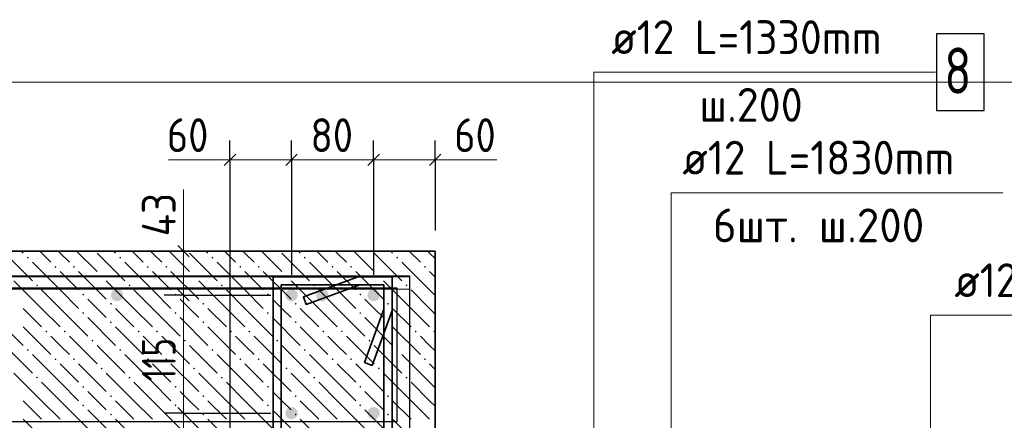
# Model space of a CAD drawing. Header units: millimetres. Extents: x 0 to 42000, y 0 to 29700.
# Tile 5 of 33: x 8878 to 15274, y 9133 to 11738. Entities that reach past the tile are written whole.
import ezdxf

# ---------------------------------------------------------------- set-up
doc = ezdxf.new("R2010")
doc.units = ezdxf.units.MM
for name, color, linetype, lineweight in [('S1 Стержни арматуры фон', 7, 'Continuous', 25), ('Standard', 7, 'Continuous', 25), ('ДОП Верх по Х', 7, 'Continuous', 18), ('ЖБ Перекрытие верхний уровень', 7, 'Continuous', 18), ('Обрамление П-обр. равн.', 7, 'Continuous', 25), ('Поперечное армирование AW фон', 7, 'Continuous', 25), ('Размерная линия_ общее', 7, 'Continuous', 13), ('Фоновоя арматура Х1', 7, 'Continuous', 25)]:
    doc.layers.add(name, color=color, linetype=linetype, lineweight=lineweight)
doc.styles.add('ISOCPEUR', font='txt')

msp = doc.modelspace()

# ---------------------------------------------------------------- hatches: boundary and pattern name
at = {"layer": 'S1 Стержни арматуры фон', "linetype": 'Continuous', "lineweight": 13, "transparency": 33554687}
for points in [[(10683.7, 9946.7), (10680.7, 9962), (10672, 9975), (10659, 9983.6), (10643.7, 9986.7), (10628.4, 9983.6), (10615.5, 9975), (10606.8, 9962), (10603.7, 9946.7), (10606.8, 9931.4), (10615.5, 9918.4), (10628.4, 9909.7), (10643.7, 9906.7), (10659, 9909.7), (10672, 9918.4), (10680.7, 9931.4)], [(11217.1, 9946.7), (11214, 9962), (11205.4, 9975), (11192.4, 9983.6), (11177.1, 9986.7), (11161.8, 9983.6), (11148.8, 9975), (11140.1, 9962), (11137.1, 9946.7), (11140.1, 9931.4), (11148.8, 9918.4), (11161.8, 9909.7), (11177.1, 9906.7), (11192.4, 9909.7), (11205.4, 9918.4), (11214, 9931.4)], [(10683.7, 9180), (10680.7, 9195.3), (10672, 9208.3), (10659, 9217), (10643.7, 9220), (10628.4, 9217), (10615.5, 9208.3), (10606.8, 9195.3), (10603.7, 9180), (10606.8, 9164.7), (10615.5, 9151.7), (10628.4, 9143), (10643.7, 9140), (10659, 9143), (10672, 9151.7), (10680.7, 9164.7)], [(11217.1, 9180), (11214, 9195.3), (11205.4, 9208.3), (11192.4, 9217), (11177.1, 9220), (11161.8, 9217), (11148.8, 9208.3), (11140.1, 9195.3), (11137.1, 9180), (11140.1, 9164.7), (11148.8, 9151.7), (11161.8, 9143), (11177.1, 9140), (11192.4, 9143), (11205.4, 9151.7), (11214, 9164.7)]]:
    msp.add_hatch(color=7, dxfattribs=at).paths.add_polyline_path(points)
at = {"layer": 'ЖБ Перекрытие верхний уровень', "linetype": 'Continuous', "lineweight": 18, "transparency": 33554687}
for points in [[(8924.2, 10190.8), (8930.7, 10197.3), (8937.2, 10190.8), (8930.7, 10184.3)], [(9524.2, 10190.8), (9530.7, 10197.3), (9537.2, 10190.8), (9530.7, 10184.3)], [(10124.2, 10190.8), (10130.7, 10197.3), (10137.2, 10190.8), (10130.7, 10184.3)], [(10724.2, 10190.8), (10730.7, 10197.3), (10737.2, 10190.8), (10730.7, 10184.3)], [(11324.2, 10190.8), (11330.7, 10197.3), (11337.2, 10190.8), (11330.7, 10184.3)], [(9104.2, 10130.8), (9110.7, 10137.3), (9117.2, 10130.8), (9110.7, 10124.3)], [(9224.2, 10130.8), (9230.7, 10137.3), (9237.2, 10130.8), (9230.7, 10124.3)], [(9704.2, 10130.8), (9710.7, 10137.3), (9717.2, 10130.8), (9710.7, 10124.3)], [(9824.2, 10130.8), (9830.7, 10137.3), (9837.2, 10130.8), (9830.7, 10124.3)], [(10304.2, 10130.8), (10310.7, 10137.3), (10317.2, 10130.8), (10310.7, 10124.3)], [(10424.2, 10130.8), (10430.7, 10137.3), (10437.2, 10130.8), (10430.7, 10124.3)], [(10904.2, 10130.8), (10910.7, 10137.3), (10917.2, 10130.8), (10910.7, 10124.3)], [(11024.2, 10130.8), (11030.7, 10137.3), (11037.2, 10130.8), (11030.7, 10124.3)], [(11504.2, 10130.8), (11510.7, 10137.3), (11517.2, 10130.8), (11510.7, 10124.3)], [(9404.2, 10070.8), (9410.7, 10077.3), (9417.2, 10070.8), (9410.7, 10064.3)], [(10004.2, 10070.8), (10010.7, 10077.3), (10017.2, 10070.8), (10010.7, 10064.3)], [(10604.2, 10070.8), (10610.7, 10077.3), (10617.2, 10070.8), (10610.7, 10064.3)], [(11204.2, 10070.8), (11210.7, 10077.3), (11217.2, 10070.8), (11210.7, 10064.3)], [(8984.2, 10010.8), (8990.6, 10017.3), (8997.1, 10010.8), (8990.6, 10004.3)], [(9584.2, 10010.8), (9590.6, 10017.3), (9597.1, 10010.8), (9590.6, 10004.3)], [(10184.2, 10010.8), (10190.6, 10017.3), (10197.1, 10010.8), (10190.6, 10004.3)], [(10784.2, 10010.8), (10790.6, 10017.3), (10797.1, 10010.8), (10790.6, 10004.3)], [(11384.2, 10010.8), (11390.6, 10017.3), (11397.1, 10010.8), (11390.6, 10004.3)], [(9284.2, 9950.8), (9290.6, 9957.3), (9297.1, 9950.8), (9290.6, 9944.3)], [(9884.2, 9950.8), (9890.6, 9957.3), (9897.1, 9950.8), (9890.6, 9944.3)], [(10484.2, 9950.8), (10490.6, 9957.3), (10497.1, 9950.8), (10490.6, 9944.3)], [(11084.2, 9950.8), (11090.6, 9957.3), (11097.1, 9950.8), (11090.6, 9944.3)], [(9464.2, 9890.8), (9470.7, 9897.3), (9477.1, 9890.8), (9470.7, 9884.3)], [(10064.2, 9890.8), (10070.7, 9897.3), (10077.1, 9890.8), (10070.7, 9884.3)], [(10664.2, 9890.8), (10670.7, 9897.3), (10677.1, 9890.8), (10670.7, 9884.3)], [(11264.2, 9890.8), (11270.7, 9897.3), (11277.1, 9890.8), (11270.7, 9884.3)], [(9284.2, 9830.8), (9290.6, 9837.3), (9297.1, 9830.8), (9290.6, 9824.3)], [(9884.2, 9830.8), (9890.6, 9837.3), (9897.1, 9830.8), (9890.6, 9824.3)], [(10484.2, 9830.8), (10490.6, 9837.3), (10497.1, 9830.8), (10490.6, 9824.3)], [(11084.2, 9830.8), (11090.6, 9837.3), (11097.1, 9830.8), (11090.6, 9824.3)], [(9464.2, 9770.8), (9470.7, 9777.3), (9477.1, 9770.8), (9470.7, 9764.3)], [(10064.2, 9770.8), (10070.7, 9777.3), (10077.1, 9770.8), (10070.7, 9764.3)], [(10664.2, 9770.8), (10670.7, 9777.3), (10677.1, 9770.8), (10670.7, 9764.3)], [(11264.2, 9770.8), (11270.7, 9777.3), (11277.1, 9770.8), (11270.7, 9764.3)], [(9044.2, 9710.8), (9050.7, 9717.3), (9057.2, 9710.8), (9050.7, 9704.3)], [(9164.2, 9710.8), (9170.7, 9717.3), (9177.1, 9710.8), (9170.7, 9704.3)], [(9644.2, 9710.8), (9650.7, 9717.3), (9657.2, 9710.8), (9650.7, 9704.3)], [(9764.2, 9710.8), (9770.7, 9717.3), (9777.1, 9710.8), (9770.7, 9704.3)], [(10244.2, 9710.8), (10250.7, 9717.3), (10257.2, 9710.8), (10250.7, 9704.3)], [(10364.2, 9710.8), (10370.7, 9717.3), (10377.1, 9710.8), (10370.7, 9704.3)], [(10844.2, 9710.8), (10850.7, 9717.3), (10857.2, 9710.8), (10850.7, 9704.3)], [(10964.2, 9710.8), (10970.7, 9717.3), (10977.1, 9710.8), (10970.7, 9704.3)], [(11444.2, 9710.8), (11450.7, 9717.3), (11457.2, 9710.8), (11450.7, 9704.3)], [(11564.2, 9710.8), (11570.7, 9717.3), (11577.1, 9710.9), (11577.1, 9710.7), (11570.7, 9704.3)], [(8924.2, 9590.8), (8930.7, 9597.3), (8937.2, 9590.8), (8930.7, 9584.3)], [(9344.2, 9650.8), (9350.7, 9657.3), (9357.2, 9650.8), (9350.7, 9644.3)], [(9524.2, 9590.8), (9530.7, 9597.3), (9537.2, 9590.8), (9530.7, 9584.3)], [(9944.2, 9650.8), (9950.7, 9657.3), (9957.2, 9650.8), (9950.7, 9644.3)], [(10124.2, 9590.8), (10130.7, 9597.3), (10137.2, 9590.8), (10130.7, 9584.3)], [(10544.2, 9650.8), (10550.7, 9657.3), (10557.2, 9650.8), (10550.7, 9644.3)], [(10724.2, 9590.8), (10730.7, 9597.3), (10737.2, 9590.8), (10730.7, 9584.3)], [(11144.2, 9650.8), (11150.7, 9657.3), (11157.2, 9650.8), (11150.7, 9644.3)], [(11324.2, 9590.8), (11330.7, 9597.3), (11337.2, 9590.8), (11330.7, 9584.3)], [(9104.2, 9530.8), (9110.7, 9537.3), (9117.2, 9530.8), (9110.7, 9524.3)], [(9224.2, 9530.8), (9230.7, 9537.3), (9237.2, 9530.8), (9230.7, 9524.3)], [(9704.2, 9530.8), (9710.7, 9537.3), (9717.2, 9530.8), (9710.7, 9524.3)], [(9824.2, 9530.8), (9830.7, 9537.3), (9837.2, 9530.8), (9830.7, 9524.3)], [(10304.2, 9530.8), (10310.7, 9537.3), (10317.2, 9530.8), (10310.7, 9524.3)], [(10424.2, 9530.8), (10430.7, 9537.3), (10437.2, 9530.8), (10430.7, 9524.3)], [(10904.2, 9530.8), (10910.7, 9537.3), (10917.2, 9530.8), (10910.7, 9524.3)], [(11024.2, 9530.8), (11030.7, 9537.3), (11037.2, 9530.8), (11030.7, 9524.3)], [(11504.2, 9530.8), (11510.7, 9537.3), (11517.2, 9530.8), (11510.7, 9524.3)], [(9404.2, 9470.8), (9410.7, 9477.3), (9417.2, 9470.8), (9410.7, 9464.3)], [(10004.2, 9470.8), (10010.7, 9477.3), (10017.2, 9470.8), (10010.7, 9464.3)], [(10604.2, 9470.8), (10610.7, 9477.3), (10617.2, 9470.8), (10610.7, 9464.3)], [(11204.2, 9470.8), (11210.7, 9477.3), (11217.2, 9470.8), (11210.7, 9464.3)], [(8984.2, 9410.8), (8990.6, 9417.3), (8997.1, 9410.8), (8990.6, 9404.3)], [(9584.2, 9410.8), (9590.6, 9417.3), (9597.1, 9410.8), (9590.6, 9404.3)], [(10184.2, 9410.8), (10190.6, 9417.3), (10197.1, 9410.8), (10190.6, 9404.3)], [(10784.2, 9410.8), (10790.6, 9417.3), (10797.1, 9410.8), (10790.6, 9404.3)], [(11384.2, 9410.8), (11390.6, 9417.3), (11397.1, 9410.8), (11390.6, 9404.3)], [(9284.2, 9350.8), (9290.6, 9357.3), (9297.1, 9350.8), (9290.6, 9344.3)], [(9884.2, 9350.8), (9890.6, 9357.3), (9897.1, 9350.8), (9890.6, 9344.3)], [(10484.2, 9350.8), (10490.6, 9357.3), (10497.1, 9350.8), (10490.6, 9344.3)], [(11084.2, 9350.8), (11090.6, 9357.3), (11097.1, 9350.8), (11090.6, 9344.3)], [(9464.2, 9290.8), (9470.7, 9297.3), (9477.1, 9290.8), (9470.7, 9284.3)], [(10064.2, 9290.8), (10070.7, 9297.3), (10077.1, 9290.8), (10070.7, 9284.3)], [(10664.2, 9290.8), (10670.7, 9297.3), (10677.1, 9290.8), (10670.7, 9284.3)], [(11264.2, 9290.8), (11270.7, 9297.3), (11277.1, 9290.8), (11270.7, 9284.3)], [(9284.2, 9230.8), (9290.6, 9237.3), (9297.1, 9230.8), (9290.6, 9224.3)], [(9884.2, 9230.8), (9890.6, 9237.3), (9897.1, 9230.8), (9890.6, 9224.3)], [(10484.2, 9230.8), (10490.6, 9237.3), (10497.1, 9230.8), (10490.6, 9224.3)], [(11084.2, 9230.8), (11090.6, 9237.3), (11097.1, 9230.8), (11090.6, 9224.3)], [(9464.2, 9170.8), (9470.7, 9177.3), (9477.1, 9170.8), (9470.7, 9164.3)], [(10064.2, 9170.8), (10070.7, 9177.3), (10077.1, 9170.8), (10070.7, 9164.3)], [(10664.2, 9170.8), (10670.7, 9177.3), (10677.1, 9170.8), (10670.7, 9164.3)], [(11264.2, 9170.8), (11270.7, 9177.3), (11277.1, 9170.8), (11270.7, 9164.3)]]:
    msp.add_hatch(color=7, dxfattribs=at).paths.add_polyline_path(points, flags=16)
at = {"layer": 'Фоновоя арматура Х1', "linetype": 'Continuous', "lineweight": 18, "transparency": 33554687}
for points in [[(9550.4, 9946.7), (9547.4, 9962), (9538.7, 9975), (9525.7, 9983.6), (9510.4, 9986.7), (9495.1, 9983.6), (9482.1, 9975), (9473.4, 9962), (9470.4, 9946.7), (9473.4, 9931.4), (9482.1, 9918.4), (9495.1, 9909.7), (9510.4, 9906.7), (9525.7, 9909.7), (9538.7, 9918.4), (9547.4, 9931.4)], [(10883.7, 9946.7), (10880.7, 9962), (10872, 9975), (10859, 9983.6), (10843.7, 9986.7), (10828.4, 9983.6), (10815.5, 9975), (10806.8, 9962), (10803.7, 9946.7), (10806.8, 9931.4), (10815.5, 9918.4), (10828.4, 9909.7), (10843.7, 9906.7), (10859, 9909.7), (10872, 9918.4), (10880.7, 9931.4)]]:
    msp.add_hatch(color=7, dxfattribs=at).paths.add_polyline_path(points)

# ---------------------------------------------------------------- linework, layer by layer
at = {"layer": 'Standard', "color": 251, "linetype": 'Continuous', "lineweight": 13, "true_color": 0x656565, "transparency": 33554687}
for p, q in [((10243.7, 10827.1), (9843.7, 10827.1)), ((11577.1, 10827.1), (11977.1, 10827.1)), ((9941.8, 10233.3), (9941.8, 10633.3))]:
    msp.add_line(p, q, dxfattribs=at)
at = {"layer": 'Standard', "color": 7, "linetype": 'Continuous', "lineweight": 13, "transparency": 33554687}
for points in [[(12608.6, 8560), (12608.6, 11396.6), (14826.3, 11396.6)], [(15263.7, 10613.3), (13110.4, 10613.3), (13110.4, 8480)], [(15077.1, 8480), (14794.2, 8762.8), (14794.2, 9816.6), (17079.2, 9816.6)]]:
    msp.add_lwpolyline(points, dxfattribs=at)
at = {"layer": 'Standard', "color": 254, "linetype": 'Continuous', "lineweight": 13, "true_color": 0xc4c4ff, "transparency": 33554687}
msp.add_lwpolyline([(4665.8, 6233.3), (17298.4, 6233.3), (17298.4, 11330.7), (4665.8, 11330.7), (4665.8, 6233.3)], dxfattribs=at)
at = {"layer": 'ЖБ Перекрытие верхний уровень', "color": 7, "linetype": 'Continuous', "lineweight": 35, "transparency": 33554687}
for p, q in [((11577.1, 10233.3), (5332.5, 10233.3)), ((11577.1, 8766.7), (11577.1, 10233.3))]:
    msp.add_line(p, q, dxfattribs=at)
at = {"layer": 'ЖБ Перекрытие верхний уровень', "color": 9, "linetype": 'Continuous', "lineweight": 18, "true_color": 0xc7c7c7, "transparency": 33554687}
for p, q in [((8780.7, 10220.8), (8960.7, 10040.8)), ((8888.1, 10233.3), (8900.6, 10220.8)), ((9008.1, 10233.3), (9080.7, 10160.8)), ((9140.7, 10220.8), (9128.1, 10233.3)), ((9200.6, 10160.8), (9140.7, 10220.8)), ((9248.1, 10233.3), (9380.7, 10100.8)), ((9380.7, 10220.8), (9560.7, 10040.8)), ((9488.1, 10233.3), (9500.6, 10220.8)), ((9608.1, 10233.3), (9680.7, 10160.8)), ((9740.7, 10220.8), (9728.1, 10233.3)), ((9800.6, 10160.8), (9740.7, 10220.8)), ((9848.1, 10233.3), (9980.7, 10100.8)), ((9980.7, 10220.8), (10160.7, 10040.8)), ((10088.1, 10233.3), (10100.6, 10220.8)), ((10208.1, 10233.3), (10280.7, 10160.8)), ((10340.7, 10220.8), (10328.1, 10233.3)), ((10400.6, 10160.8), (10340.7, 10220.8)), ((10448.1, 10233.3), (10580.7, 10100.8)), ((10580.7, 10220.8), (10760.7, 10040.8)), ((10688.1, 10233.3), (10700.6, 10220.8)), ((10808.1, 10233.3), (10880.7, 10160.8)), ((10940.7, 10220.8), (10928.1, 10233.3)), ((11000.6, 10160.8), (10940.7, 10220.8)), ((11048.1, 10233.3), (11180.7, 10100.8)), ((11180.7, 10220.8), (11360.7, 10040.8)), ((11288.1, 10233.3), (11300.6, 10220.8)), ((11408.1, 10233.3), (11480.7, 10160.8)), ((11540.7, 10220.8), (11528.1, 10233.3)), ((11577.1, 10184.4), (11540.7, 10220.8)), ((9140.7, 9980.8), (8960.7, 10160.8)), ((9740.7, 9980.8), (9560.7, 10160.8)), ((10340.7, 9980.8), (10160.7, 10160.8)), ((10940.7, 9980.8), (10760.7, 10160.8)), ((11540.7, 9980.8), (11360.7, 10160.8)), ((9140.7, 10100.8), (9260.7, 9980.8)), ((9260.7, 10100.8), (9440.7, 9920.8)), ((9740.7, 10100.8), (9860.7, 9980.8)), ((9860.7, 10100.8), (10040.7, 9920.8)), ((10340.7, 10100.8), (10460.7, 9980.8)), ((10460.7, 10100.8), (10640.7, 9920.8)), ((10940.7, 10100.8), (11060.7, 9980.8)), ((11060.7, 10100.8), (11240.7, 9920.8)), ((11540.7, 10100.8), (11577.1, 10064.4)), ((9020.6, 9860.8), (8840.7, 10040.8)), ((9020.6, 9980.8), (9140.7, 9860.8)), ((9140.7, 9980.8), (9260.7, 9860.8)), ((9620.6, 9860.8), (9440.7, 10040.8)), ((9620.6, 9980.8), (9740.7, 9860.8)), ((9740.7, 9980.8), (9860.7, 9860.8)), ((10220.6, 9860.8), (10040.7, 10040.8)), ((10220.6, 9980.8), (10340.7, 9860.8)), ((10340.7, 9980.8), (10460.7, 9860.8)), ((10820.6, 9860.8), (10640.7, 10040.8)), ((10820.6, 9980.8), (10940.7, 9860.8)), ((10940.7, 9980.8), (11060.7, 9860.8)), ((11420.6, 9860.8), (11240.7, 10040.8)), ((11420.6, 9980.8), (11540.7, 9860.8)), ((11540.7, 9980.8), (11577.1, 9944.4)), ((9380.7, 9860.8), (9320.6, 9920.8)), ((9980.7, 9860.8), (9920.6, 9920.8)), ((10580.7, 9860.8), (10520.6, 9920.8)), ((11180.7, 9860.8), (11120.6, 9920.8)), ((8900.6, 9860.8), (9020.6, 9740.8)), ((9020.6, 9860.8), (9140.7, 9740.8)), ((9140.7, 9860.8), (9320.6, 9680.8)), ((9440.7, 9800.8), (9380.7, 9860.8)), ((9500.6, 9860.8), (9620.6, 9740.8)), ((9620.6, 9860.8), (9740.7, 9740.8)), ((9740.7, 9860.8), (9920.6, 9680.8)), ((10040.7, 9800.8), (9980.7, 9860.8)), ((10100.6, 9860.8), (10220.6, 9740.8)), ((10220.6, 9860.8), (10340.7, 9740.8)), ((10340.7, 9860.8), (10520.6, 9680.8)), ((10640.7, 9800.8), (10580.7, 9860.8)), ((10700.6, 9860.8), (10820.6, 9740.8)), ((10820.6, 9860.8), (10940.7, 9740.8)), ((10940.7, 9860.8), (11120.6, 9680.8)), ((11240.7, 9800.8), (11180.7, 9860.8)), ((11300.6, 9860.8), (11420.6, 9740.8)), ((11420.6, 9860.8), (11540.7, 9740.8)), ((11540.7, 9860.8), (11577.1, 9824.4)), ((8720.6, 9800.8), (8900.6, 9620.8)), ((9320.6, 9800.8), (9500.6, 9620.8)), ((9920.6, 9800.8), (10100.6, 9620.8)), ((10520.6, 9800.8), (10700.6, 9620.8)), ((11120.6, 9800.8), (11300.6, 9620.8)), ((8900.6, 9740.8), (9080.7, 9560.8)), ((9500.6, 9740.8), (9680.7, 9560.8)), ((10100.6, 9740.8), (10280.7, 9560.8)), ((10700.6, 9740.8), (10880.7, 9560.8)), ((11300.6, 9740.8), (11480.7, 9560.8)), ((9140.7, 9620.8), (9080.7, 9680.8)), ((9200.6, 9680.8), (9380.7, 9500.8)), ((9740.7, 9620.8), (9680.7, 9680.8)), ((9800.6, 9680.8), (9980.7, 9500.8)), ((10340.7, 9620.8), (10280.7, 9680.8)), ((10400.6, 9680.8), (10580.7, 9500.8)), ((10940.7, 9620.8), (10880.7, 9680.8)), ((11000.6, 9680.8), (11180.7, 9500.8)), ((11540.7, 9620.8), (11480.7, 9680.8)), ((8780.7, 9620.8), (8960.7, 9440.8)), ((9200.6, 9560.8), (9140.7, 9620.8)), ((9380.7, 9620.8), (9560.7, 9440.8)), ((9800.6, 9560.8), (9740.7, 9620.8)), ((9980.7, 9620.8), (10160.7, 9440.8)), ((10400.6, 9560.8), (10340.7, 9620.8)), ((10580.7, 9620.8), (10760.7, 9440.8)), ((11000.6, 9560.8), (10940.7, 9620.8)), ((11180.7, 9620.8), (11360.7, 9440.8)), ((11577.1, 9584.4), (11540.7, 9620.8)), ((9140.7, 9380.8), (8960.7, 9560.8)), ((9740.7, 9380.8), (9560.7, 9560.8)), ((10340.7, 9380.8), (10160.7, 9560.8)), ((10940.7, 9380.8), (10760.7, 9560.8)), ((11540.7, 9380.8), (11360.7, 9560.8)), ((9140.7, 9500.8), (9260.7, 9380.8)), ((9260.7, 9500.8), (9440.7, 9320.8)), ((9740.7, 9500.8), (9860.7, 9380.8)), ((9860.7, 9500.8), (10040.7, 9320.8)), ((10340.7, 9500.8), (10460.7, 9380.8)), ((10460.7, 9500.8), (10640.7, 9320.8)), ((10940.7, 9500.8), (11060.7, 9380.8)), ((11060.7, 9500.8), (11240.7, 9320.8)), ((11540.7, 9500.8), (11577.1, 9464.4)), ((9020.6, 9260.8), (8840.7, 9440.8)), ((9620.6, 9260.8), (9440.7, 9440.8)), ((10220.6, 9260.8), (10040.7, 9440.8)), ((10820.6, 9260.8), (10640.7, 9440.8)), ((11420.6, 9260.8), (11240.7, 9440.8)), ((9020.6, 9380.8), (9140.7, 9260.8)), ((9140.7, 9380.8), (9260.7, 9260.8)), ((9620.6, 9380.8), (9740.7, 9260.8)), ((9740.7, 9380.8), (9860.7, 9260.8)), ((10220.6, 9380.8), (10340.7, 9260.8)), ((10340.7, 9380.8), (10460.7, 9260.8)), ((10820.6, 9380.8), (10940.7, 9260.8)), ((10940.7, 9380.8), (11060.7, 9260.8)), ((11420.6, 9380.8), (11540.7, 9260.8)), ((11540.7, 9380.8), (11577.1, 9344.4)), ((9380.7, 9260.8), (9320.6, 9320.8)), ((9980.7, 9260.8), (9920.6, 9320.8)), ((10580.7, 9260.8), (10520.6, 9320.8)), ((11180.7, 9260.8), (11120.6, 9320.8)), ((8900.6, 9260.8), (9020.6, 9140.8)), ((9020.6, 9260.8), (9140.7, 9140.8)), ((9140.7, 9260.8), (9320.6, 9080.8)), ((9440.7, 9200.8), (9380.7, 9260.8)), ((9500.6, 9260.8), (9620.6, 9140.8)), ((9620.6, 9260.8), (9740.7, 9140.8)), ((9740.7, 9260.8), (9920.6, 9080.8)), ((10040.7, 9200.8), (9980.7, 9260.8)), ((10100.6, 9260.8), (10220.6, 9140.8)), ((10220.6, 9260.8), (10340.7, 9140.8)), ((10340.7, 9260.8), (10520.6, 9080.8)), ((10640.7, 9200.8), (10580.7, 9260.8)), ((10700.6, 9260.8), (10820.6, 9140.8)), ((10820.6, 9260.8), (10940.7, 9140.8)), ((10940.7, 9260.8), (11120.6, 9080.8)), ((11240.7, 9200.8), (11180.7, 9260.8)), ((11300.6, 9260.8), (11420.6, 9140.8)), ((11420.6, 9260.8), (11540.7, 9140.8)), ((11540.7, 9260.8), (11577.1, 9224.4)), ((9320.6, 9200.8), (9500.6, 9020.8)), ((9920.6, 9200.8), (10100.6, 9020.8)), ((10520.6, 9200.8), (10700.6, 9020.8)), ((11120.6, 9200.8), (11300.6, 9020.8)), ((8900.6, 9140.8), (9080.7, 8960.8)), ((9500.6, 9140.8), (9680.7, 8960.8)), ((10100.6, 9140.8), (10280.7, 8960.8)), ((10700.6, 9140.8), (10880.7, 8960.8)), ((11300.6, 9140.8), (11480.7, 8960.8))]:
    msp.add_line(p, q, dxfattribs=at)
at = {"layer": 'Обрамление П-обр. равн.', "color": 7, "linetype": 'Continuous', "lineweight": 25, "transparency": 33554687}
msp.add_lwpolyline([(14833.6, 11146.6), (15143.6, 11146.6), (15143.6, 11646.6), (14833.6, 11646.6), (14833.6, 11146.6)], dxfattribs=at)
at = {"layer": 'Обрамление П-обр. равн.', "color": 38, "linetype": 'Continuous', "lineweight": 25, "true_color": 0x5f1e0f, "transparency": 33554687}
msp.add_lwpolyline([(7330.4, 10073.3), (11410.4, 10073.3), (11410.4, 9046.7), (7330.4, 9046.7), (7330.4, 9126.7), (11330.4, 9126.7), (11330.4, 9993.3), (7330.4, 9993.3), (7330.4, 10073.3)], dxfattribs=at)
at = {"layer": 'Поперечное армирование AW фон', "color": 7, "linetype": 'Continuous', "lineweight": 35, "transparency": 33554687}
msp.add_lwpolyline([(11117.1, 9508.6), (11243.7, 9856.5), (11243.7, 10013.3), (10577.1, 10013.3), (10577.1, 7646.6), (11243.7, 7646.6), (11243.7, 10013.3), (11086.9, 10013.3), (10739, 9886.7), (10720.8, 9936.8), (11077.5, 10066.7), (11297.1, 10066.7), (11297.1, 7593.3), (10523.7, 7593.3), (10523.7, 10066.7), (11297.1, 10066.7), (11297.1, 9847.1), (11167.2, 9490.4), (11117.1, 9508.6)], dxfattribs=at)
at = {"layer": 'Размерная линия_ общее', "color": 251, "linetype": 'Continuous', "lineweight": -3, "true_color": 0x656565, "transparency": 33554687}
for p, q in [((10243.7, 10827.1), (10243.7, 10952.1)), ((10643.7, 10827.1), (10643.7, 10952.1)), ((11177.1, 10827.1), (11177.1, 10952.1)), ((11577.1, 10827.1), (11577.1, 10952.1)), ((10243.7, 10827.1), (10243.7, 10702.1)), ((10243.7, 10827.1), (10243.7, 9033.3)), ((10643.7, 10827.1), (10643.7, 10702.1)), ((10643.7, 10827.1), (10643.7, 10080)), ((11177.1, 10827.1), (11177.1, 10702.1)), ((11177.1, 10827.1), (11177.1, 10080)), ((11577.1, 10827.1), (11577.1, 10702.1)), ((11577.1, 10827.1), (11577.1, 10366.7)), ((9941.8, 10233.3), (9816.8, 10233.3)), ((9941.8, 10233.3), (10066.8, 10233.3)), ((9941.8, 10233.3), (9941.8, 10233.3)), ((9941.8, 9946.7), (9816.8, 9946.7)), ((9941.8, 9946.7), (10066.8, 9946.7)), ((9941.8, 9946.7), (10510.4, 9946.7)), ((9941.8, 9180), (9816.8, 9180)), ((9941.8, 9180), (10066.8, 9180)), ((9941.8, 9180), (10510.4, 9180))]:
    msp.add_line(p, q, dxfattribs=at)
at = {"layer": 'Размерная линия_ общее', "color": 251, "linetype": 'Continuous', "lineweight": 13, "true_color": 0x656565, "transparency": 33554687}
for p, q in [((10243.7, 10827.1), (10168.7, 10827.1)), ((10643.7, 10827.1), (10243.7, 10827.1)), ((11177.1, 10827.1), (10643.7, 10827.1)), ((11577.1, 10827.1), (11177.1, 10827.1)), ((11577.1, 10827.1), (11652.1, 10827.1)), ((9941.8, 10233.3), (9941.8, 10308.3)), ((9941.8, 10233.3), (9941.8, 9946.7)), ((9941.8, 9946.7), (9941.8, 9180)), ((9941.8, 9180), (9941.8, 8480))]:
    msp.add_line(p, q, dxfattribs=at)
at = {"layer": 'Размерная линия_ общее', "color": 251, "linetype": 'Continuous', "lineweight": 25, "true_color": 0x656565, "transparency": 33554687}
for p, q in [((10281.2, 10864.6), (10206.2, 10789.6)), ((10681.2, 10864.6), (10606.2, 10789.6)), ((11214.6, 10864.6), (11139.6, 10789.6)), ((11614.6, 10864.6), (11539.6, 10789.6)), ((9904.3, 10270.8), (9979.3, 10195.8)), ((9904.3, 9984.2), (9979.3, 9909.2)), ((9904.3, 9217.5), (9979.3, 9142.5))]:
    msp.add_line(p, q, dxfattribs=at)
at = {"layer": 'Фоновоя арматура Х1', "color": 251, "linetype": 'Continuous', "lineweight": 18, "true_color": 0x656565, "transparency": 33554687}
msp.add_lwpolyline([(11410.4, 9986.7), (5292.5, 9986.7), (5292.5, 10066.7), (11410.4, 10066.7), (11410.4, 9986.7)], dxfattribs=at)

# ---------------------------------------------------------------- texts
at = {"layer": 'ДОП Верх по Х', "color": 7, "linetype": 'Continuous', "lineweight": 13, "transparency": 33554687, "char_height": 220, "attachment_point": 7, "style": 'ISOCPEUR'}
for s, insert, width in [('\\W0.94;ø12 L=1830mm ', (13182.7, 10730.7), 2104.383), ('\\W0.97;6шт. ш.200 ', (13380.7, 10290.7), 1712.324)]:
    msp.add_mtext(s, dxfattribs=dict(at, insert=insert, width=width))
at = {"layer": 'Обрамление П-обр. равн.', "color": 7, "linetype": 'Continuous', "lineweight": 13, "transparency": 33554687, "attachment_point": 7, "style": 'ISOCPEUR'}
for s, insert, char_height, width in [('\\W0.94;ø12 L=1330mm ', (12721, 11514), 220, 2104.383), ('\\W0.78;8', (14883.6, 11256.6), 300, 326.407), ('\\W0.95;ш.200 ', (13293, 11074), 220, 962.129), ('\\W0.94;ø12 L=3010mm ', (14949.6, 9934), 220, 2104.383)]:
    msp.add_mtext(s, dxfattribs=dict(at, insert=insert, char_height=char_height, width=width))
at = {"layer": 'Размерная линия_ общее', "color": 251, "linetype": 'Continuous', "lineweight": 25, "true_color": 0x656565, "transparency": 33554687, "char_height": 220, "attachment_point": 7, "style": 'ISOCPEUR'}
for s, insert, width in [('\\W0.87;60', (9834.1, 10877.1), 403.932), ('\\W0.87;80', (10767.4, 10877.1), 403.924), ('\\W0.87;60', (11700.7, 10877.1), 403.924)]:
    msp.add_mtext(s, dxfattribs=dict(at, insert=insert, width=width))
at = {"layer": 'Размерная линия_ общее', "color": 251, "linetype": 'Continuous', "lineweight": 25, "true_color": 0x656565, "transparency": 33554687, "char_height": 220, "attachment_point": 7, "rotation": 90, "style": 'ISOCPEUR'}
for s, insert, width in [('\\W0.88;43', (9891.8, 10329.3), 426.797), ('\\W0.74;115', (9891.8, 9387.3), 455.155)]:
    msp.add_mtext(s, dxfattribs=dict(at, insert=insert, width=width))

doc.saveas('drawing.dxf')
